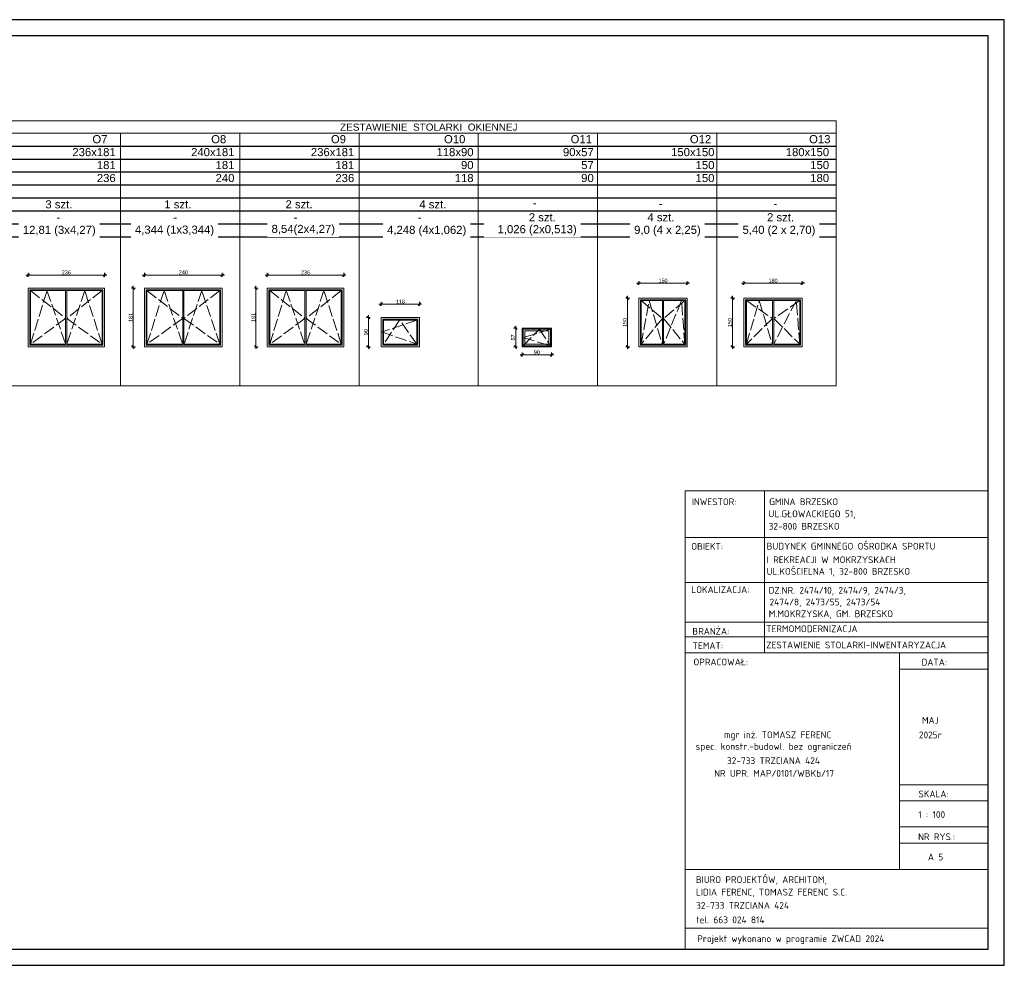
# Model space of a CAD drawing. Header units: millimetres. Extents: x -37273 to 136949, y -1495242345 to -598.
# Tile 40 of 44: x 77021 to 80062, y -23384 to -20464. Entities that reach past the tile are written whole.
import ezdxf
from ezdxf.enums import TextEntityAlignment as Align

# ---------------------------------------------------------------- set-up
doc = ezdxf.new("R2010")
doc.units = ezdxf.units.MM
doc.linetypes.add('ACAD_ISO02W100', pattern=[15, 12, -3])
for name, color, linetype, lineweight in [('DIM', 15, 'Continuous', 5), ('F-BIL-OP', 103, 'Continuous', 9), ('urządzenia', 252, 'Continuous', 0), ('wymiarowannie', 253, 'Continuous', 5), ('ściany', 190, 'Continuous', 25)]:
    doc.layers.add(name, color=color, linetype=linetype, lineweight=lineweight)
doc.layers.add('okna dzrwi', color=2, linetype='Continuous')
doc.styles.add('GENERATED_STYLE_1', font='arial.ttf')
doc.styles.add('ISOCPEUR', font='isocpeur.ttf')
doc.styles.get("Standard").update_dxf_attribs({"font": 'arial.ttf'})
doc.dimstyles.new('ISO-25', dxfattribs={"dimscale": 0, "dimtxt": 12, "dimasz": 8, "dimexe": 7, "dimexo": 0, "dimgap": 2, "dimtad": 1, "dimdec": 1, "dimtxsty": 'Standard', "dimblk": 'OBLIQUE', "dimcen": 2.5, "dimdle": 7, "dimclrd": 256, "dimclrt": 2, "dimadec": 0, "dimazin": 0, "dimtfac": 1, "dimtdec": 1, "dimtix": 1, "dimtmove": 0, "dimatfit": 3, "dimldrblk": 'OBLIQUE', "dimfxl": 5, "dimfxlon": 1, "dimtfillclr": 256, "dimlwd": 5, "dimlwe": 5, "dimarcsym": 0})

# ---------------------------------------------------------------- blocks, each defined once
blk = doc.blocks.new('_Oblique')
at = {"color": 0, "linetype": 'ByBlock', "lineweight": -2}
blk.add_line((-0.5, -0.5), (0.5, 0.5), dxfattribs=at)
blk = doc.blocks.new('*D1989')
at = {"layer": 'Defpoints', "color": 0, "lineweight": 13, "ltscale": 3}
for p in [(77282.5, -21252.1), (77046.5, -21263.1), (77282.5, -21263.1)]:
    blk.add_point(p, dxfattribs=at)
at = {"layer": 'wymiarowannie', "lineweight": 5, "ltscale": 3}
blk.add_line((77039.5, -21252.1), (77289.5, -21252.1), dxfattribs=at)
at = {"layer": 'wymiarowannie', "color": 0, "lineweight": 5, "ltscale": 3}
for p, q in [((77046.5, -21257.1), (77046.5, -21245.1)), ((77282.5, -21257.1), (77282.5, -21245.1))]:
    blk.add_line(p, q, dxfattribs=at)
at = {"layer": 'wymiarowannie', "lineweight": 5, "ltscale": 3, "xscale": 8, "yscale": 8, "zscale": 8, "rotation": 180}
blk.add_blockref('_Oblique', (77046.5, -21252.1), dxfattribs=at)
at = {"layer": 'wymiarowannie', "lineweight": 5, "ltscale": 3, "xscale": 8, "yscale": 8, "zscale": 8}
blk.add_blockref('_Oblique', (77282.5, -21252.1), dxfattribs=at)
at = {"layer": 'wymiarowannie', "color": 2, "ltscale": 3, "insert": (77164.5, -21244), "char_height": 12, "attachment_point": 5}
blk.add_mtext('236', dxfattribs=at)
blk = doc.blocks.new('*D1991')
at = {"layer": 'Defpoints', "color": 0, "lineweight": 13, "ltscale": 3}
for p in [(77646.2, -21252.1), (77406.2, -21263.1), (77646.2, -21263.1)]:
    blk.add_point(p, dxfattribs=at)
at = {"layer": 'wymiarowannie', "lineweight": 5, "ltscale": 3}
blk.add_line((77399.2, -21252.1), (77653.2, -21252.1), dxfattribs=at)
at = {"layer": 'wymiarowannie', "color": 0, "lineweight": 5, "ltscale": 3}
for p, q in [((77406.2, -21257.1), (77406.2, -21245.1)), ((77646.2, -21257.1), (77646.2, -21245.1))]:
    blk.add_line(p, q, dxfattribs=at)
at = {"layer": 'wymiarowannie', "lineweight": 5, "ltscale": 3, "xscale": 8, "yscale": 8, "zscale": 8, "rotation": 180}
blk.add_blockref('_Oblique', (77406.2, -21252.1), dxfattribs=at)
at = {"layer": 'wymiarowannie', "lineweight": 5, "ltscale": 3, "xscale": 8, "yscale": 8, "zscale": 8}
blk.add_blockref('_Oblique', (77646.2, -21252.1), dxfattribs=at)
at = {"layer": 'wymiarowannie', "color": 2, "ltscale": 3, "insert": (77526.2, -21244), "char_height": 12, "attachment_point": 5}
blk.add_mtext('240', dxfattribs=at)
blk = doc.blocks.new('*D1992')
at = {"layer": 'Defpoints', "color": 0, "lineweight": 13, "ltscale": 3}
for p in [(77356, -21292.4), (77371.2, -21292.4), (77356, -21473.4)]:
    blk.add_point(p, dxfattribs=at)
at = {"layer": 'wymiarowannie', "color": 0, "lineweight": 5, "ltscale": 3}
for p, q in [((77366.2, -21292.4), (77378.2, -21292.4)), ((77366.2, -21473.4), (77378.2, -21473.4))]:
    blk.add_line(p, q, dxfattribs=at)
at = {"layer": 'wymiarowannie', "lineweight": 5, "ltscale": 3}
blk.add_line((77371.2, -21480.4), (77371.2, -21285.4), dxfattribs=at)
at = {"layer": 'wymiarowannie', "lineweight": 5, "ltscale": 3, "xscale": 8, "yscale": 8, "zscale": 8}
for p, rotation in [((77371.2, -21292.4), 90), ((77371.2, -21473.4), 270)]:
    blk.add_blockref('_Oblique', p, dxfattribs=dict(at, rotation=rotation))
at = {"layer": 'wymiarowannie', "color": 2, "ltscale": 3, "insert": (77363.1, -21382.9), "char_height": 12, "attachment_point": 5, "rotation": 90}
blk.add_mtext('181', dxfattribs=at)
blk = doc.blocks.new('*D1993')
at = {"layer": 'Defpoints', "color": 0, "lineweight": 13, "ltscale": 3}
for p in [(78021.5, -21252.1), (77785.5, -21263.1), (78021.5, -21263.1)]:
    blk.add_point(p, dxfattribs=at)
at = {"layer": 'wymiarowannie', "lineweight": 5, "ltscale": 3}
blk.add_line((77778.5, -21252.1), (78028.5, -21252.1), dxfattribs=at)
at = {"layer": 'wymiarowannie', "color": 0, "lineweight": 5, "ltscale": 3}
for p, q in [((77785.5, -21257.1), (77785.5, -21245.1)), ((78021.5, -21257.1), (78021.5, -21245.1))]:
    blk.add_line(p, q, dxfattribs=at)
at = {"layer": 'wymiarowannie', "lineweight": 5, "ltscale": 3, "xscale": 8, "yscale": 8, "zscale": 8, "rotation": 180}
blk.add_blockref('_Oblique', (77785.5, -21252.1), dxfattribs=at)
at = {"layer": 'wymiarowannie', "lineweight": 5, "ltscale": 3, "xscale": 8, "yscale": 8, "zscale": 8}
blk.add_blockref('_Oblique', (78021.5, -21252.1), dxfattribs=at)
at = {"layer": 'wymiarowannie', "color": 2, "ltscale": 3, "insert": (77903.5, -21244), "char_height": 12, "attachment_point": 5}
blk.add_mtext('236', dxfattribs=at)
blk = doc.blocks.new('*D1994')
at = {"layer": 'Defpoints', "color": 0, "lineweight": 13, "ltscale": 3}
for p in [(77735.3, -21292.4), (77750.5, -21292.4), (77735.3, -21473.4)]:
    blk.add_point(p, dxfattribs=at)
at = {"layer": 'wymiarowannie', "color": 0, "lineweight": 5, "ltscale": 3}
for p, q in [((77745.5, -21292.4), (77757.5, -21292.4)), ((77745.5, -21473.4), (77757.5, -21473.4))]:
    blk.add_line(p, q, dxfattribs=at)
at = {"layer": 'wymiarowannie', "lineweight": 5, "ltscale": 3}
blk.add_line((77750.5, -21480.4), (77750.5, -21285.4), dxfattribs=at)
at = {"layer": 'wymiarowannie', "lineweight": 5, "ltscale": 3, "xscale": 8, "yscale": 8, "zscale": 8}
for p, rotation in [((77750.5, -21292.4), 90), ((77750.5, -21473.4), 270)]:
    blk.add_blockref('_Oblique', p, dxfattribs=dict(at, rotation=rotation))
at = {"layer": 'wymiarowannie', "color": 2, "ltscale": 3, "insert": (77742.4, -21382.9), "char_height": 12, "attachment_point": 5, "rotation": 90}
blk.add_mtext('181', dxfattribs=at)
blk = doc.blocks.new('*D1995')
at = {"layer": 'Defpoints', "color": 0, "lineweight": 13, "ltscale": 3}
for p in [(78137.4, -21353.1), (78255.4, -21342.1), (78255.4, -21353.1)]:
    blk.add_point(p, dxfattribs=at)
at = {"layer": 'wymiarowannie', "lineweight": 5, "ltscale": 3}
blk.add_line((78130.4, -21342.1), (78262.4, -21342.1), dxfattribs=at)
at = {"layer": 'wymiarowannie', "color": 0, "lineweight": 5, "ltscale": 3}
for p, q in [((78137.4, -21347.1), (78137.4, -21335.1)), ((78255.4, -21347.1), (78255.4, -21335.1))]:
    blk.add_line(p, q, dxfattribs=at)
at = {"layer": 'wymiarowannie', "lineweight": 5, "ltscale": 3, "xscale": 8, "yscale": 8, "zscale": 8, "rotation": 180}
blk.add_blockref('_Oblique', (78137.4, -21342.1), dxfattribs=at)
at = {"layer": 'wymiarowannie', "lineweight": 5, "ltscale": 3, "xscale": 8, "yscale": 8, "zscale": 8}
blk.add_blockref('_Oblique', (78255.4, -21342.1), dxfattribs=at)
at = {"layer": 'wymiarowannie', "color": 2, "ltscale": 3, "insert": (78196.4, -21334), "char_height": 12, "attachment_point": 5}
blk.add_mtext('118', dxfattribs=at)
blk = doc.blocks.new('*D1996')
at = {"layer": 'Defpoints', "color": 0, "lineweight": 13, "ltscale": 3}
for p in [(78255.4, -21383.4), (78098.4, -21473.4), (78255.4, -21473.4)]:
    blk.add_point(p, dxfattribs=at)
at = {"layer": 'wymiarowannie', "color": 0, "lineweight": 5, "ltscale": 3}
for p, q in [((78103.4, -21383.4), (78091.4, -21383.4)), ((78103.4, -21473.4), (78091.4, -21473.4))]:
    blk.add_line(p, q, dxfattribs=at)
at = {"layer": 'wymiarowannie', "lineweight": 5, "ltscale": 3}
blk.add_line((78098.4, -21376.4), (78098.4, -21480.4), dxfattribs=at)
at = {"layer": 'wymiarowannie', "lineweight": 5, "ltscale": 3, "xscale": 8, "yscale": 8, "zscale": 8}
for p, rotation in [((78098.4, -21383.4), 90), ((78098.4, -21473.4), 270)]:
    blk.add_blockref('_Oblique', p, dxfattribs=dict(at, rotation=rotation))
at = {"layer": 'wymiarowannie', "color": 2, "ltscale": 3, "insert": (78090.3, -21428.4), "char_height": 12, "attachment_point": 5, "rotation": 90}
blk.add_mtext('90', dxfattribs=at)
blk = doc.blocks.new('*D1997')
at = {"layer": 'Defpoints', "color": 0, "lineweight": 13, "ltscale": 3}
for p in [(78663.3, -21498.7), (78573.3, -21518.5), (78663.3, -21518.5)]:
    blk.add_point(p, dxfattribs=at)
at = {"layer": 'wymiarowannie', "lineweight": 5, "ltscale": 3}
blk.add_line((78566.3, -21498.7), (78670.3, -21498.7), dxfattribs=at)
at = {"layer": 'wymiarowannie', "color": 0, "lineweight": 5, "ltscale": 3}
for p, q in [((78573.3, -21503.7), (78573.3, -21491.7)), ((78663.3, -21503.7), (78663.3, -21491.7))]:
    blk.add_line(p, q, dxfattribs=at)
at = {"layer": 'wymiarowannie', "lineweight": 5, "ltscale": 3, "xscale": 8, "yscale": 8, "zscale": 8, "rotation": 180}
blk.add_blockref('_Oblique', (78573.3, -21498.7), dxfattribs=at)
at = {"layer": 'wymiarowannie', "lineweight": 5, "ltscale": 3, "xscale": 8, "yscale": 8, "zscale": 8}
blk.add_blockref('_Oblique', (78663.3, -21498.7), dxfattribs=at)
at = {"layer": 'wymiarowannie', "color": 2, "ltscale": 3, "insert": (78618.3, -21490.6), "char_height": 12, "attachment_point": 5}
blk.add_mtext('90', dxfattribs=at)
blk = doc.blocks.new('*D1998')
at = {"layer": 'Defpoints', "color": 0, "lineweight": 13, "ltscale": 3}
for p in [(78573.3, -21416.4), (78552.9, -21473.4), (78573.3, -21473.4)]:
    blk.add_point(p, dxfattribs=at)
at = {"layer": 'wymiarowannie', "lineweight": 5, "ltscale": 3}
blk.add_line((78552.9, -21409.4), (78552.9, -21480.4), dxfattribs=at)
at = {"layer": 'wymiarowannie', "color": 0, "lineweight": 5, "ltscale": 3}
for p, q in [((78557.9, -21416.4), (78545.9, -21416.4)), ((78557.9, -21473.4), (78545.9, -21473.4))]:
    blk.add_line(p, q, dxfattribs=at)
at = {"layer": 'wymiarowannie', "lineweight": 5, "ltscale": 3, "xscale": 8, "yscale": 8, "zscale": 8}
for p, rotation in [((78552.9, -21416.4), 90), ((78552.9, -21473.4), 270)]:
    blk.add_blockref('_Oblique', p, dxfattribs=dict(at, rotation=rotation))
at = {"layer": 'wymiarowannie', "color": 2, "ltscale": 3, "insert": (78544.8, -21444.9), "char_height": 12, "attachment_point": 5, "rotation": 90}
blk.add_mtext('57', dxfattribs=at)
blk = doc.blocks.new('*D1999')
at = {"layer": 'Defpoints', "color": 0, "lineweight": 13, "ltscale": 3}
for p in [(78882.9, -21323.4), (78898.1, -21323.4), (78882.9, -21473.4)]:
    blk.add_point(p, dxfattribs=at)
at = {"layer": 'wymiarowannie', "color": 0, "lineweight": 5, "ltscale": 3}
for p, q in [((78893.1, -21323.4), (78905.1, -21323.4)), ((78893.1, -21473.4), (78905.1, -21473.4))]:
    blk.add_line(p, q, dxfattribs=at)
at = {"layer": 'wymiarowannie', "lineweight": 5, "ltscale": 3}
blk.add_line((78898.1, -21480.4), (78898.1, -21316.4), dxfattribs=at)
at = {"layer": 'wymiarowannie', "lineweight": 5, "ltscale": 3, "xscale": 8, "yscale": 8, "zscale": 8}
for p, rotation in [((78898.1, -21323.4), 90), ((78898.1, -21473.4), 270)]:
    blk.add_blockref('_Oblique', p, dxfattribs=dict(at, rotation=rotation))
at = {"layer": 'wymiarowannie', "color": 2, "ltscale": 3, "insert": (78890, -21398.4), "char_height": 12, "attachment_point": 5, "rotation": 90}
blk.add_mtext('150', dxfattribs=at)
blk = doc.blocks.new('*D2000')
at = {"layer": 'Defpoints', "color": 0, "lineweight": 13, "ltscale": 3}
for p in [(79083.1, -21277.6), (78933.1, -21323.4), (79083.1, -21323.4)]:
    blk.add_point(p, dxfattribs=at)
at = {"layer": 'wymiarowannie', "lineweight": 5, "ltscale": 3}
blk.add_line((78926.1, -21277.6), (79090.1, -21277.6), dxfattribs=at)
at = {"layer": 'wymiarowannie', "color": 0, "lineweight": 5, "ltscale": 3}
for p, q in [((78933.1, -21282.6), (78933.1, -21270.6)), ((79083.1, -21282.6), (79083.1, -21270.6))]:
    blk.add_line(p, q, dxfattribs=at)
at = {"layer": 'wymiarowannie', "lineweight": 5, "ltscale": 3, "xscale": 8, "yscale": 8, "zscale": 8, "rotation": 180}
blk.add_blockref('_Oblique', (78933.1, -21277.6), dxfattribs=at)
at = {"layer": 'wymiarowannie', "lineweight": 5, "ltscale": 3, "xscale": 8, "yscale": 8, "zscale": 8}
blk.add_blockref('_Oblique', (79083.1, -21277.6), dxfattribs=at)
at = {"layer": 'wymiarowannie', "color": 2, "ltscale": 3, "insert": (79008.1, -21269.5), "char_height": 12, "attachment_point": 5}
blk.add_mtext('150', dxfattribs=at)
blk = doc.blocks.new('*D2001')
at = {"layer": 'Defpoints', "color": 0, "lineweight": 13, "ltscale": 3}
for p in [(79207.8, -21323.4), (79223, -21323.4), (79207.8, -21473.4)]:
    blk.add_point(p, dxfattribs=at)
at = {"layer": 'wymiarowannie', "color": 0, "lineweight": 5, "ltscale": 3}
for p, q in [((79218, -21323.4), (79230, -21323.4)), ((79218, -21473.4), (79230, -21473.4))]:
    blk.add_line(p, q, dxfattribs=at)
at = {"layer": 'wymiarowannie', "lineweight": 5, "ltscale": 3}
blk.add_line((79223, -21480.4), (79223, -21316.4), dxfattribs=at)
at = {"layer": 'wymiarowannie', "lineweight": 5, "ltscale": 3, "xscale": 8, "yscale": 8, "zscale": 8}
for p, rotation in [((79223, -21323.4), 90), ((79223, -21473.4), 270)]:
    blk.add_blockref('_Oblique', p, dxfattribs=dict(at, rotation=rotation))
at = {"layer": 'wymiarowannie', "color": 2, "ltscale": 3, "insert": (79214.9, -21398.4), "char_height": 12, "attachment_point": 5, "rotation": 90}
blk.add_mtext('150', dxfattribs=at)
blk = doc.blocks.new('*D2002')
at = {"layer": 'Defpoints', "color": 0, "lineweight": 13, "ltscale": 3}
for p in [(79438, -21277.6), (79258, -21323.4), (79438, -21323.4)]:
    blk.add_point(p, dxfattribs=at)
at = {"layer": 'wymiarowannie', "lineweight": 5, "ltscale": 3}
blk.add_line((79251, -21277.6), (79445, -21277.6), dxfattribs=at)
at = {"layer": 'wymiarowannie', "color": 0, "lineweight": 5, "ltscale": 3}
for p, q in [((79258, -21282.6), (79258, -21270.6)), ((79438, -21282.6), (79438, -21270.6))]:
    blk.add_line(p, q, dxfattribs=at)
at = {"layer": 'wymiarowannie', "lineweight": 5, "ltscale": 3, "xscale": 8, "yscale": 8, "zscale": 8, "rotation": 180}
blk.add_blockref('_Oblique', (79258, -21277.6), dxfattribs=at)
at = {"layer": 'wymiarowannie', "lineweight": 5, "ltscale": 3, "xscale": 8, "yscale": 8, "zscale": 8}
blk.add_blockref('_Oblique', (79438, -21277.6), dxfattribs=at)
at = {"layer": 'wymiarowannie', "color": 2, "ltscale": 3, "insert": (79348, -21269.5), "char_height": 12, "attachment_point": 5}
blk.add_mtext('180', dxfattribs=at)

msp = doc.modelspace()

# ---------------------------------------------------------------- linework, layer by layer
at = {"layer": 'DIM', "ltscale": 0.1}
for p, q in [((75662.98, -20775.39), (79542.72, -20775.39, 0)), ((79542.72, -20775.39, 0), (79542.72, -21593.87, 0)), ((75662.98, -20813.87), (79542.72, -20813.87, 0)), ((77332.07, -20813.87, 0), (77332.07, -21593.87, 0)), ((77700.51, -20813.87, 0), (77700.51, -21593.87, 0)), ((78068.95, -20813.87, 0), (78068.95, -21593.87, 0)), ((78437.4, -20813.87, 0), (78437.4, -21593.87, 0)), ((78805.84, -20813.87, 0), (78805.84, -21593.87, 0)), ((79174.28, -20813.87, 0), (79174.28, -21593.87, 0)), ((74752.98, -21593.87), (79542.72, -21593.87, 0)), ((79076.65, -21918.61), (80012.45, -21918.61)), ((79321.13, -21918.61), (79321.13, -22419.14)), ((79321.19, -22001.64), (79321.19, -22419.14)), ((79076.78, -22062.21), (80012.45, -22062.21)), ((79076.17, -22201.22), (80012.45, -22201.22)), ((79077.72, -22323.67), (80012.45, -22323.67)), ((79077.72, -22369.14), (80012.45, -22369.14)), ((79077.72, -22419.14), (80012.45, -22419.14)), ((79739, -22419.14), (79739, -23087.4)), ((79739, -22469.14), (80012.45, -22469.14)), ((79739, -22825.89), (80012.45, -22825.89)), ((79739, -22875.89), (80012.45, -22875.89)), ((79739, -22956.01), (80012.45, -22956.01)), ((79739, -23006.01), (80012.45, -23006.01)), ((79077.72, -23087.4), (80012.45, -23087.4)), ((79077.79, -23269.37), (80012.45, -23269.37)), ((78885.99, -23333.59), (78062.23, -23333.59))]:
    msp.add_line(p, q, dxfattribs=at)
msp.add_lwpolyline([(79076.65, -21918.61), (79076.17, -23333.59)], dxfattribs=at)
at = {"layer": 'okna dzrwi'}
for points in [[(80062.45, -23383.59), (80062.45, -20463.59), (74114.95, -20463.59), (74114.95, -23383.59), (80062.45, -23383.59)], [(80012.45, -23333.59), (80012.45, -20513.59), (74164.95, -20513.59), (74164.95, -23333.59), (80012.45, -23333.59)]]:
    msp.add_lwpolyline(points, close=True, dxfattribs=at)
at = {"layer": 'urządzenia', "ltscale": 3}
for p, q in [((77046.48, -21473.44, 0), (77046.48, -21292.44, 0)), ((77046.48, -21292.44, 0), (77282.48, -21292.44, 0)), ((77282.48, -21473.44, 0), (77282.48, -21292.44, 0)), ((77406.17, -21473.44, 0), (77406.17, -21292.44, 0)), ((77406.17, -21292.44, 0), (77646.17, -21292.44, 0)), ((77646.17, -21473.44, 0), (77646.17, -21292.44, 0)), ((77785.49, -21473.44, 0), (77785.49, -21292.44, 0)), ((77785.49, -21292.44, 0), (78021.49, -21292.44, 0)), ((78021.49, -21473.44, 0), (78021.49, -21292.44, 0)), ((77051.48, -21297.44, 0), (77051.48, -21468.44, 0)), ((77277.48, -21297.44, 0), (77051.48, -21297.44, 0)), ((77053.98, -21299.94, 0), (77053.98, -21359.94, 0)), ((77162.45, -21299.94, 0), (77053.98, -21299.94, 0)), ((77162.45, -21465.94, 0), (77162.45, -21299.94, 0)), ((77274.98, -21299.94, 0), (77166.45, -21299.94, 0)), ((77166.45, -21299.94, 0), (77166.45, -21465.94, 0)), ((77274.98, -21359.94, 0), (77274.98, -21299.94, 0)), ((77277.48, -21468.44, 0), (77277.48, -21297.44, 0)), ((77411.17, -21297.44, 0), (77411.17, -21468.44, 0)), ((77641.17, -21297.44, 0), (77411.17, -21297.44, 0)), ((77413.67, -21299.94, 0), (77413.67, -21359.94, 0)), ((77524.14, -21299.94, 0), (77413.67, -21299.94, 0)), ((77524.14, -21465.94, 0), (77524.14, -21299.94, 0)), ((77638.67, -21299.94, 0), (77528.14, -21299.94, 0)), ((77528.14, -21299.94, 0), (77528.14, -21465.94, 0)), ((77638.67, -21359.94, 0), (77638.67, -21299.94, 0)), ((77641.17, -21468.44, 0), (77641.17, -21297.44, 0)), ((77790.49, -21297.44, 0), (77790.49, -21468.44, 0)), ((78016.49, -21297.44, 0), (77790.49, -21297.44, 0)), ((77792.99, -21299.94, 0), (77792.99, -21359.94, 0)), ((77901.46, -21299.94, 0), (77792.99, -21299.94, 0)), ((77901.46, -21465.94, 0), (77901.46, -21299.94, 0)), ((78013.99, -21299.94, 0), (77905.46, -21299.94, 0)), ((77905.46, -21299.94, 0), (77905.46, -21465.94, 0)), ((78013.99, -21359.94, 0), (78013.99, -21299.94, 0)), ((78016.49, -21468.44, 0), (78016.49, -21297.44, 0)), ((78933.08, -21473.44, 0), (78933.08, -21323.44, 0)), ((78933.08, -21323.44, 0), (79083.08, -21323.44, 0)), ((79083.08, -21473.44, 0), (79083.08, -21323.44, 0)), ((79257.97, -21473.44, 0), (79257.97, -21323.44, 0)), ((79257.97, -21323.44, 0), (79437.97, -21323.44, 0)), ((79437.97, -21473.44, 0), (79437.97, -21323.44, 0)), ((78938.08, -21328.44, 0), (78938.08, -21468.44, 0)), ((79078.08, -21328.44, 0), (78938.08, -21328.44, 0)), ((78940.58, -21330.94, 0), (78940.58, -21359.94, 0)), ((79006.05, -21330.94, 0), (78940.58, -21330.94, 0)), ((79006.05, -21465.94, 0), (79006.05, -21330.94, 0)), ((79075.58, -21330.94, 0), (79010.05, -21330.94, 0)), ((79010.05, -21330.94, 0), (79010.05, -21465.94, 0)), ((79075.58, -21359.94, 0), (79075.58, -21330.94, 0)), ((79078.08, -21468.44, 0), (79078.08, -21328.44, 0)), ((79262.97, -21328.44, 0), (79262.97, -21468.44, 0)), ((79432.97, -21328.44, 0), (79262.97, -21328.44, 0)), ((79265.47, -21330.94, 0), (79265.47, -21359.94, 0)), ((79345.94, -21330.94, 0), (79265.47, -21330.94, 0)), ((79345.94, -21465.94, 0), (79345.94, -21330.94, 0)), ((79430.47, -21330.94, 0), (79349.94, -21330.94, 0)), ((79349.94, -21330.94, 0), (79349.94, -21465.94, 0)), ((79430.47, -21359.94, 0), (79430.47, -21330.94, 0)), ((79432.97, -21468.44, 0), (79432.97, -21328.44, 0)), ((77053.98, -21359.94, 0), (77053.98, -21465.94, 0)), ((77274.98, -21465.94, 0), (77274.98, -21359.94, 0)), ((77413.67, -21359.94, 0), (77413.67, -21465.94, 0)), ((77638.67, -21465.94, 0), (77638.67, -21359.94, 0)), ((77792.99, -21359.94, 0), (77792.99, -21465.94, 0)), ((78013.99, -21465.94, 0), (78013.99, -21359.94, 0)), ((78137.42, -21473.44, 0), (78137.42, -21383.44, 0)), ((78137.42, -21383.44, 0), (78255.42, -21383.44, 0)), ((78255.42, -21473.44, 0), (78255.42, -21383.44, 0)), ((78940.58, -21359.94, 0), (78940.58, -21465.94, 0)), ((79075.58, -21465.94, 0), (79075.58, -21359.94, 0)), ((79265.47, -21359.94, 0), (79265.47, -21465.94, 0)), ((79430.47, -21465.94, 0), (79430.47, -21359.94, 0)), ((78142.42, -21388.44, 0), (78142.42, -21468.44, 0)), ((78250.42, -21388.44, 0), (78142.42, -21388.44, 0)), ((78144.92, -21390.94, 0), (78144.92, -21465.94, 0)), ((78247.92, -21390.94, 0), (78144.92, -21390.94, 0)), ((78247.92, -21465.94, 0), (78247.92, -21390.94, 0)), ((78250.42, -21468.44, 0), (78250.42, -21388.44, 0)), ((77282.48, -21473.44, 0), (77046.48, -21473.44, 0)), ((77051.48, -21468.44, 0), (77277.48, -21468.44, 0)), ((77053.98, -21465.94, 0), (77162.45, -21465.94, 0)), ((77166.45, -21465.94, 0), (77274.98, -21465.94, 0)), ((77646.17, -21473.44, 0), (77406.17, -21473.44, 0)), ((77411.17, -21468.44, 0), (77641.17, -21468.44, 0)), ((77413.67, -21465.94, 0), (77524.14, -21465.94, 0)), ((77528.14, -21465.94, 0), (77638.67, -21465.94, 0)), ((78021.49, -21473.44, 0), (77785.49, -21473.44, 0)), ((77790.49, -21468.44, 0), (78016.49, -21468.44, 0)), ((77792.99, -21465.94, 0), (77901.46, -21465.94, 0)), ((77905.46, -21465.94, 0), (78013.99, -21465.94, 0)), ((78255.42, -21473.44, 0), (78137.42, -21473.44, 0)), ((78142.42, -21468.44, 0), (78250.42, -21468.44, 0)), ((78144.92, -21465.94, 0), (78247.92, -21465.94, 0)), ((79083.08, -21473.44, 0), (78933.08, -21473.44, 0)), ((78938.08, -21468.44, 0), (79078.08, -21468.44, 0)), ((78940.58, -21465.94, 0), (79006.05, -21465.94, 0)), ((79010.05, -21465.94, 0), (79075.58, -21465.94, 0)), ((79437.97, -21473.44, 0), (79257.97, -21473.44, 0)), ((79262.97, -21468.44, 0), (79432.97, -21468.44, 0)), ((79265.47, -21465.94, 0), (79345.94, -21465.94, 0)), ((79349.94, -21465.94, 0), (79430.47, -21465.94, 0))]:
    msp.add_line(p, q, dxfattribs=at)
at = {"layer": 'urządzenia', "linetype": 'Continuous', "lineweight": 13}
for p, q in [((78573.26, -21473.44, 0), (78573.26, -21416.44, 0)), ((78573.26, -21416.44, 0), (78663.26, -21416.44, 0)), ((78660.76, -21418.94, 0), (78575.76, -21418.94, 0)), ((78575.76, -21418.94, 0), (78575.76, -21423.94, 0)), ((78575.76, -21423.94, 0), (78575.76, -21465.94, 0)), ((78580.76, -21423.94, 0), (78655.76, -21423.94, 0)), ((78580.76, -21465.94, 0), (78580.76, -21423.94, 0)), ((78655.76, -21423.94, 0), (78655.76, -21465.94, 0)), ((78660.76, -21470.94, 0), (78660.76, -21418.94, 0)), ((78663.26, -21416.44, 0), (78663.26, -21473.44, 0)), ((78573.26, -21473.44, 0), (78663.26, -21473.44, 0)), ((78575.76, -21465.94, 0), (78575.76, -21470.94, 0)), ((78575.76, -21470.94, 0), (78660.76, -21470.94, 0)), ((78655.76, -21465.94, 0), (78580.76, -21465.94, 0))]:
    msp.add_line(p, q, dxfattribs=at)
at = {"layer": 'wymiarowannie', "color": 5, "linetype": 'ACAD_ISO02W100', "lineweight": 13, "ltscale": 3}
for p, q in [((77053.98, -21299.94, 0), (77162.45, -21385.94, 0)), ((77053.98, -21465.94, 0), (77104.85, -21299.94, 0)), ((77104.85, -21299.94, 0), (77162.45, -21465.94, 0)), ((77274.98, -21299.94, 0), (77166.45, -21385.94, 0)), ((77221.46, -21299.94, 0), (77166.45, -21465.94, 0)), ((77274.98, -21465.94, 0), (77221.46, -21299.94, 0)), ((77413.67, -21299.94, 0), (77524.14, -21385.94, 0)), ((77413.67, -21465.94, 0), (77466.54, -21299.94, 0)), ((77466.54, -21299.94, 0), (77524.14, -21465.94, 0)), ((77638.67, -21299.94, 0), (77528.14, -21385.94, 0)), ((77583.16, -21299.94, 0), (77528.14, -21465.94, 0)), ((77638.67, -21465.94, 0), (77583.16, -21299.94, 0)), ((77792.99, -21299.94, 0), (77901.46, -21385.94, 0)), ((77792.99, -21465.94, 0), (77843.87, -21299.94, 0)), ((77843.87, -21299.94, 0), (77901.46, -21465.94, 0)), ((78013.99, -21299.94, 0), (77905.46, -21385.94, 0)), ((77960.48, -21299.94, 0), (77905.46, -21465.94, 0)), ((78013.99, -21465.94, 0), (77960.48, -21299.94, 0)), ((78940.58, -21330.94, 0), (79006.05, -21385.94, 0)), ((78940.58, -21465.94, 0), (78965.46, -21330.94, 0)), ((78965.46, -21330.94, 0), (79006.05, -21465.94, 0)), ((79075.58, -21330.94, 0), (79010.05, -21385.94, 0)), ((79065.07, -21330.94, 0), (79010.05, -21465.94, 0)), ((79075.58, -21465.94, 0), (79065.07, -21330.94, 0)), ((79265.47, -21330.94, 0), (79345.94, -21385.94, 0)), ((79265.47, -21465.94, 0), (79305.34, -21330.94, 0)), ((79305.34, -21330.94, 0), (79345.94, -21465.94, 0)), ((79430.47, -21330.94, 0), (79349.94, -21385.94, 0)), ((79419.95, -21330.94, 0), (79349.94, -21465.94, 0)), ((79430.47, -21465.94, 0), (79419.95, -21330.94, 0)), ((77162.45, -21385.94, 0), (77053.98, -21465.94, 0)), ((77166.45, -21385.94, 0), (77274.98, -21465.94, 0)), ((77524.14, -21385.94, 0), (77413.67, -21465.94, 0)), ((77528.14, -21385.94, 0), (77638.67, -21465.94, 0)), ((77901.46, -21385.94, 0), (77792.99, -21465.94, 0)), ((77905.46, -21385.94, 0), (78013.99, -21465.94, 0)), ((78247.92, -21390.94, 0), (78139.39, -21427.94, 0)), ((78194.4, -21390.94, 0), (78144.92, -21465.94, 0)), ((78247.92, -21465.94, 0), (78194.4, -21390.94, 0)), ((79006.05, -21385.94, 0), (78940.58, -21465.94, 0)), ((79010.05, -21385.94, 0), (79075.58, -21465.94, 0)), ((79345.94, -21385.94, 0), (79265.47, -21465.94, 0)), ((79349.94, -21385.94, 0), (79430.47, -21465.94, 0)), ((78139.39, -21427.94, 0), (78247.92, -21465.94, 0))]:
    msp.add_line(p, q, dxfattribs=at)
at = {"layer": 'wymiarowannie', "color": 5, "linetype": 'ACAD_ISO02W100', "lineweight": 13, "ltscale": 3, "elevation": 0}
for points in [[(78660.76, -21418.94), (78575.76, -21444.94), (78660.76, -21470.94)], [(78575.76, -21470.94), (78626.26, -21418.94), (78660.76, -21470.94)]]:
    msp.add_lwpolyline(points, dxfattribs=at)
at = {"layer": 'ściany', "color": 5, "ltscale": 100}
for p, q in [((76122.98, -20853.87), (79542.72, -20853.87, 0)), ((76122.98, -20853.87), (79542.72, -20853.87, 0)), ((76122.98, -20853.87), (79542.72, -20853.87, 0)), ((76122.98, -20853.87), (79542.72, -20853.87, 0)), ((76122.98, -20893.87), (79542.72, -20893.87, 0)), ((76122.98, -20893.87), (79542.72, -20893.87, 0)), ((76122.98, -20933.87), (79542.72, -20933.87, 0)), ((76122.98, -20933.87), (79542.72, -20933.87, 0)), ((74752.98, -20973.87), (79542.72, -20973.87, 0)), ((74752.98, -21013.87), (79542.72, -21013.87, 0)), ((74752.98, -21053.87), (79542.72, -21053.87, 0)), ((74752.98, -21093.87), (79542.72, -21093.87, 0)), ((74752.98, -21133.87), (79542.72, -21133.87, 0))]:
    msp.add_line(p, q, dxfattribs=at)

# ---------------------------------------------------------------- texts
at = {"layer": 'DIM', "ltscale": 0.1, "style": 'GENERATED_STYLE_1'}
for s, insert, char_height, attachment_point in [('{\\A1;ZESTAWIENIE  STOLARKI  OKIENNEJ }', (78010.36, -20795.51, 0), 22, 4), ('\\A1;236x181', (77317.18, -20872.65, 0), 25, 6), ('\\A1;240x181', (77684.09, -20872.65, 0), 25, 6), ('\\A1;236x181', (78054.07, -20872.65, 0), 25, 6), ('\\A1;118x90', (78422.79, -20872.65, 0), 25, 6), ('\\A1;90x57', (78794.01, -20872.65, 0), 25, 6), ('\\A1;150x150', (79167.02, -20872.65, 0), 25, 6), ('\\A1;180x150', (79521.16, -20872.65, 0), 25, 6), ('\\A1;181', (77317.18, -20912.65, 0), 25, 6), ('\\A1;181', (77684.09, -20912.65, 0), 25, 6), ('\\A1;181', (78054.07, -20912.65, 0), 25, 6), ('\\A1;90', (78422.79, -20912.65, 0), 25, 6), ('\\A1;57', (78794.01, -20912.65, 0), 25, 6), ('\\A1;150', (79167.02, -20912.65, 0), 25, 6), ('\\A1;150', (79521.16, -20912.65, 0), 25, 6), ('\\A1;236', (77317.18, -20952.65, 0), 25, 6), ('\\A1;240', (77684.09, -20952.65, 0), 25, 6), ('\\A1;236', (78054.07, -20952.65, 0), 25, 6), ('\\A1;118', (78422.79, -20952.65, 0), 25, 6), ('\\A1;90', (78794.01, -20952.65, 0), 25, 6), ('\\A1;150', (79167.02, -20952.65, 0), 25, 6), ('\\A1;180', (79521.16, -20952.65, 0), 25, 6), ('\\A1;3 szt.', (77183.27, -21033.89, 0), 25, 6), ('\\A1;1 szt.', (77550.77, -21033.89, 0), 25, 6), ('\\A1;2 szt.', (77925.26, -21033.89, 0), 25, 6), ('\\A1;4 szt.', (78338.62, -21033.89, 0), 25, 6), ('{\\A1;-}', (78617.41, -21029.1, 0), 25, 6), ('{\\A1;-}', (79006.62, -21031.25, 0), 25, 6), ('{\\A1;-}', (79360.76, -21031.25, 0), 25, 6), ('{\\A1;-}', (77145.79, -21073.89, 0), 25, 6), ('{\\A1;-}', (77506.59, -21073.89, 0), 25, 6), ('{\\A1;-}', (77878.56, -21073.89, 0), 25, 6), ('{\\A1;-}', (78261.97, -21073.89, 0), 25, 6), ('\\A1;2 szt.', (78676.84, -21073.89, 0), 25, 6)]:
    msp.add_mtext(s, dxfattribs=dict(at, insert=insert, char_height=char_height, attachment_point=attachment_point))
at = {"layer": 'DIM', "ltscale": 0.1, "char_height": 25, "attachment_point": 6, "style": 'GENERATED_STYLE_1'}
for s, insert, width in [('\\A1;O7', (77291.81, -20832.65, 0), 10.9543), ('\\A1;O8', (77658.72, -20832.65, 0), 10.9543), ('\\A1;O9', (78028.69, -20832.65, 0), 10.9543), ('\\A1;O10', (78397.41, -20832.65, 0), 2.669), ('\\A1;O11', (78788.6, -20832.65, 0), 2.2329), ('\\A1;O12', (79157.04, -20832.65, 0), 10.9543), ('\\A1;O13', (79525.43, -20832.65, 0), 10.9543)]:
    msp.add_mtext(s, dxfattribs=dict(at, insert=insert, width=width))
at = {"layer": 'F-BIL-OP', "style": 'ISOCPEUR'}
for s, height, p in [('INWESTOR:', 20.897, (79097.01, -21962.77)), ('GMINA BRZESKO', 20.8971, (79335.8, -21962.7)), ('UL.GŁOWACKIEGO 51, ', 20.8971, (79334.35, -21999.87)), ('32-800 BRZESKO', 20.8971, (79334.35, -22038.33)), ('OBIEKT:', 20.897, (79095.29, -22100.58)), ('BUDYNEK GMINNEGO OŚRODKA SPORTU', 20.8971, (79328.36, -22099.88)), ('I REKREACJI W MOKRZYSKACH', 20.8971, (79328.36, -22141.79)), ('UL.KOŚCIELNA 1, 32-800 BRZESKO', 20.8971, (79328.36, -22177.85)), ('LOKALIZACJA:', 20.8971, (79095.45, -22234.01)), ('DZ.NR. 2474/10, 2474/9, 2474/3, ', 20.8971, (79333.91, -22236.18)), ('2474/8, 2473/55, 2473/54', 20.8971, (79337.35, -22272.37)), ('M.MOKRZYSKA, GM. BRZESKO', 20.8971, (79334.77, -22308.57)), ('BRANŻA:', 20.897, (79098.75, -22362.55)), ('TERMOMODERNIZACJA', 20.8971, (79326.8, -22354.9)), ('TEMAT:', 20.897, (79099.51, -22407.03)), ('ZESTAWIENIE STOLARKI-INWENTARYZACJA', 20.8971, (79326.8, -22404.9)), ('OPRACOWAŁ:', 20.897, (79102.05, -22457.39)), ('DATA:', 20.897, (79806.58, -22458.02)), ('MAJ', 20.897, (79808.13, -22637.53)), ('mgr inż. TOMASZ FERENC', 20.8971, (79196.61, -22682.33)), (' 2025r', 20.897, (79785.21, -22682.57)), ('spec. konstr.-budowl. bez ograniczeń', 20.8971, (79108.86, -22718.17)), ('32-733 TRZCIANA 424', 20.8971, (79205.64, -22762.06)), ('NR UPR. MAP/0101/WBKb/17', 20.8971, (79166.18, -22801.32)), ('SKALA:', 20.897, (79797.21, -22864.97)), ('1 : 100', 20.897, (79796.72, -22928.68)), ('NR RYS.:', 20.897, (79796.14, -22997.09)), ('BIURO PROJEKTÓW, ARCHITOM,', 20.8971, (79109.7, -23129.37)), ('LIDIA FERENC, TOMASZ FERENC S.C. ', 20.8971, (79109.7, -23168.18)), ('32-733 TRZCIANA 424', 20.8971, (79110.32, -23209.28)), ('tel. 663 024 814', 20.8971, (79110.32, -23253.69)), ('Projekt wykonano w programie ZWCAD 2024 ', 20.8971, (79113.87, -23311.89))]:
    msp.add_text(s, height=height, dxfattribs=at).set_placement(p)
msp.add_text('A 5', height=20.897, dxfattribs=at).set_placement((79850.06, -23059.44), align=Align.CENTER)

# ---------------------------------------------------------------- dimensions: what is measured, and where the dimension line sits
at = {"layer": 'wymiarowannie', "ltscale": 3}
for base, p1, p2, override, picture, middle in [((77282.48, -21252.09, 0), (77046.48, -21263.14, 0), (77282.48, -21263.14, 0), {"dimscale": 1}, '*D1989', (77164.48, -21243.96, 0)), ((77646.17, -21252.09, 0), (77406.17, -21263.14, 0), (77646.17, -21263.14, 0), {"dimscale": 1}, '*D1991', (77526.17, -21243.96, 0)), ((78021.49, -21252.09, 0), (77785.49, -21263.14, 0), (78021.49, -21263.14, 0), {"dimscale": 1}, '*D1993', (77903.49, -21243.96, 0)), ((79083.08, -21277.58, 0), (78933.08, -21323.44, 0), (79083.08, -21323.44, 0), {"dimscale": 1, "dimblk": 'Oblique'}, '*D2000', (79008.08, -21269.45, 0)), ((79437.97, -21277.58, 0), (79257.97, -21323.44, 0), (79437.97, -21323.44, 0), {"dimscale": 1, "dimblk": 'Oblique'}, '*D2002', (79347.97, -21269.45, 0)), ((78255.42, -21342.09, 0), (78137.42, -21353.14, 0), (78255.42, -21353.14, 0), {"dimscale": 1}, '*D1995', (78196.42, -21333.96, 0)), ((78663.26, -21498.69, 0), (78573.26, -21518.47, 0), (78663.26, -21518.47, 0), {"dimscale": 1, "dimblk": 'Oblique'}, '*D1997', (78618.26, -21490.57, 0))]:
    dim = msp.add_linear_dim(base=base, p1=p1, p2=p2, dimstyle='ISO-25', override=override, dxfattribs=at)
    dim.commit()
    dim.dimension.update_dxf_attribs({"geometry": picture, "text_midpoint": middle})
for base, p1, p2, override, picture, middle in [((77371.2, -21292.44, 0), (77355.98, -21473.44, 0), (77355.98, -21292.44, 0), {"dimscale": 1}, '*D1992', (77363.07, -21382.94, 0)), ((77750.52, -21292.44, 0), (77735.31, -21473.44, 0), (77735.31, -21292.44, 0), {"dimscale": 1}, '*D1994', (77742.4, -21382.94, 0)), ((78898.11, -21323.44, 0), (78882.9, -21473.44, 0), (78882.9, -21323.44, 0), {"dimscale": 1}, '*D1999', (78889.99, -21398.44, 0)), ((79223, -21323.44, 0), (79207.78, -21473.44, 0), (79207.78, -21323.44, 0), {"dimscale": 1}, '*D2001', (79214.87, -21398.44, 0)), ((78098.4, -21473.44, 0), (78255.42, -21383.44, 0), (78255.42, -21473.44, 0), {"dimscale": 1, "dimblk": 'Oblique'}, '*D1996', (78090.27, -21428.44, 0)), ((78552.86, -21473.44, 0), (78573.26, -21416.44, 0), (78573.26, -21473.44, 0), {"dimscale": 1, "dimblk": 'Oblique'}, '*D1998', (78544.76, -21444.94, 0))]:
    dim = msp.add_linear_dim(base=base, p1=p1, p2=p2, angle=90, dimstyle='ISO-25', override=override, dxfattribs=at)
    dim.commit()
    dim.dimension.update_dxf_attribs({"geometry": picture, "text_midpoint": middle})

# ---------------------------------------------------------------- next in the draw order: texts
at = {"layer": 'DIM', "ltscale": 0.1, "char_height": 25, "attachment_point": 6, "line_spacing_factor": 0.927823, "style": 'GENERATED_STYLE_1', "bg_fill": 2}
for s, insert in [('\\A1;12,81 (3x4,27)', (77255.34, -21116.29, 0)), ('\\A1;4,344 (1x3,344)', (77621.19, -21115.6, 0)), ('\\A1;8,54(2x4,27)', (77994.7, -21113.38, 0)), ('\\A1;4,248 (4x1,062)', (78400.31, -21116.16, 0)), ('\\A1;   1,026 (2x0,513)', (78741.57, -21114.19, 0)), ('\\A1;9,0 (4 x 2,25)', (79124.63, -21116.16, 0)), ('\\A1;5,40 (2 x 2,70)', (79478.77, -21116.16, 0))]:
    msp.add_mtext(s, dxfattribs=dict(at, insert=insert))

# ---------------------------------------------------------------- next in the draw order: texts
at = {"layer": 'DIM', "ltscale": 0.1, "char_height": 25, "attachment_point": 6, "style": 'GENERATED_STYLE_1'}
for s, insert in [('\\A1;4 szt.', (79043.31, -21073.89, 0)), ('\\A1;2 szt.', (79412.8, -21073.89, 0))]:
    msp.add_mtext(s, dxfattribs=dict(at, insert=insert))

doc.saveas('drawing.dxf')
